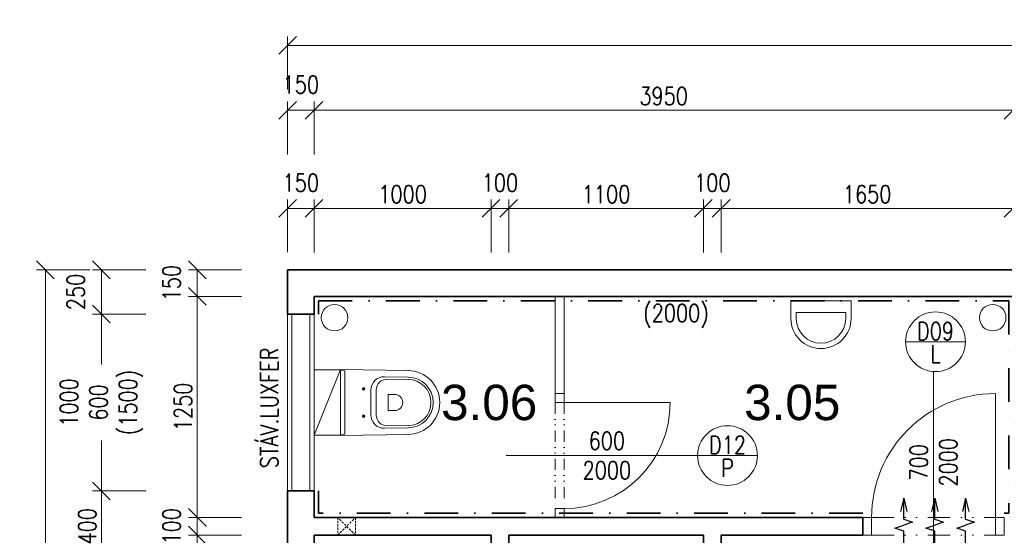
# Model space of a CAD drawing. Header units: millimetres. Extents: x -485339 to 350584, y -1189934 to 0.
# Tile 56 of 178: x -76119 to -70555, y -1111128 to -1108213. Entities that reach past the tile are written whole.
import ezdxf
from ezdxf.enums import TextEntityAlignment as Align

# ---------------------------------------------------------------- set-up
doc = ezdxf.new("R2010")
doc.units = ezdxf.units.MM
doc.header["$LTSCALE"] = 10
for name, pattern in [('DASHDOT', [25.4, 12.7, -6.35, 0, -6.35]), ('DASHED', [19.05, 12.7, -6.35]), ('DĚLICÍ2', [15.875, 6.35, -3.175, 0, -3.175, 0, -3.175])]:
    doc.linetypes.add(name, pattern=pattern)
doc.layers.get('Defpoints').update_dxf_attribs({"color": 201})
for name, color, linetype, lineweight in [('1VZT', 150, 'DASHED', 18), ('1VZT-POTRUBI', 4, 'Continuous', 30), ('N_dveře', 10, 'Continuous', 18), ('N_ker.dlažba', 10, 'DASHDOT', 35), ('N_popis', 10, 'Continuous', 18), ('N_popis_otvory', 10, 'Continuous', 18), ('N_zařiz_předměty', 10, 'Continuous', 18), ('N_čáry_plné', 10, 'Continuous', 18), ('St__otvory_dveře', 40, 'Continuous', 18), ('St_kóty', 132, 'Continuous', 18), ('St_otvory_okna', 40, 'Continuous', 18), ('St_plocha_místnosti', 250, 'Continuous', 18), ('St_zařizovací předměty', 252, 'Continuous', 18), ('St_čáry_obrys', 5, 'Continuous', 35), ('St_čáry_plné', 250, 'Continuous', 18), ('ZTI_ST_kanalda', 234, 'Continuous', 18)]:
    doc.layers.add(name, color=color, linetype=linetype, lineweight=lineweight)
doc.layers.add('1VZT-vytápění', color=150, linetype='Continuous')
doc.styles.add('Andy', font='arial.ttf')
doc.styles.get("Standard").update_dxf_attribs({"font": 'simplex.shx', "width": 0.8})
doc.dimstyles.new('stavebníM50 vnitřní', dxfattribs={"dimtxt": 100, "dimasz": 100, "dimexe": 50, "dimexo": 100, "dimgap": 30, "dimtad": 1, "dimdec": 0, "dimtxsty": 'Standard', "dimblk": 'OBLIQUE', "dimcen": 2.5, "dimclrd": 256, "dimclre": 256, "dimclrt": 256, "dimadec": 0, "dimazin": 0, "dimtfac": 1, "dimtdec": 0, "dimtmove": 2, "dimatfit": 2, "dimldrblk": 'OBLIQUE', "dimfxl": 250, "dimfxlon": 1, "dimlwd": -1, "dimlwe": -1, "dimarcsym": 0})

# ---------------------------------------------------------------- blocks, each defined once
blk = doc.blocks.new('G$C8BC53E9E')
at = {"layer": 'St__otvory_dveře', "color": 0, "ltscale": 2}
for points in [[(50, 0), (0, 0)], [(1250, 0), (650, 0)], [(50, -50), (0, -50)], [(1250, -50), (650, -50)], [(650, -50), (650, -650)]]:
    blk.add_lwpolyline(points, dxfattribs=at)
for points in [[(0, -50), (50, -50), (50, 0), (0, 0)], [(650, -50), (700, -50), (700, 0), (650, 0)]]:
    blk.add_lwpolyline(points, close=True, dxfattribs=at)
at = {"layer": 'St__otvory_dveře', "color": 0, "linetype": 'DĚLICÍ2'}
for points in [[(650, 0), (50, 0)], [(650, -50), (50, -50)]]:
    blk.add_lwpolyline(points, dxfattribs=at)
at = {"layer": 'St__otvory_dveře', "color": 0, "ltscale": 2}
blk.add_arc((650, -50), 600, 180, 270, dxfattribs=at)
blk = doc.blocks.new('G$CB4A84410')
at = {"layer": 'St__otvory_dveře', "ltscale": 2}
for points in [[(100, -50), (100, 0), (0, 0), (0, -50)], [(100.8, -800), (100.8, -750), (0.8, -750), (0.8, -800)]]:
    blk.add_lwpolyline(points, close=True, dxfattribs=at)
at = {"layer": 'St__otvory_dveře', "linetype": 'DĚLICÍ2', "ltscale": 2}
for points in [[(0, -50), (0.8, -750)], [(100, -50), (100.8, -750)]]:
    blk.add_lwpolyline(points, dxfattribs=at)
at = {"layer": 'St__otvory_dveře', "color": 0, "ltscale": 2}
blk.add_lwpolyline([(100.8, -750), (800.8, -750)], dxfattribs=at)
blk.add_arc((100.8, -750), 700, 0, 90, dxfattribs=at)
blk = doc.blocks.new('A$C013A1A01')
at = {"layer": 'St_zařizovací předměty', "color": 0}
for p, q in [((0, 560), (6.8, 176.7)), ((373.6, 560), (0, 560)), ((6.5, 560.1), (6.9, 537)), ((367.1, 560.1), (366.7, 537)), ((373.6, 560), (366.8, 176.7)), ((366.7, 537), (6.9, 537)), ((101.8, 430), (116.8, 430)), ((109.3, 437.5), (109.3, 422.5)), ((186.8, 390), (117.3, 390)), ((186.8, 390), (256.3, 390)), ((271.8, 430), (256.8, 430)), ((264.3, 437.5), (264.3, 422.5)), ((186.8, 358.5), (115.3, 358.5)), ((186.8, 358.5), (258.3, 358.5)), ((41.4, 312.6), (43.8, 177.4)), ((55.3, 298), (56.4, 177.6)), ((141.4, 291.1), (141.4, 254.2)), ((186.8, 292.1), (142.4, 292.1)), ((186.8, 292.1), (231.2, 292.1)), ((232.2, 291.1), (232.2, 254.2)), ((318.3, 298), (317.2, 177.6)), ((332.3, 312.6), (329.8, 177.4))]:
    blk.add_line(p, q, dxfattribs=at)
blk.add_lwpolyline([(1.8, 560), (371.8, 560), (371.8, 710), (1.8, 710)], close=True, dxfattribs=at)
blk.add_lwpolyline([(1.8, 710), (373.6, 560)], dxfattribs=at)
for centre in [(109.3, 430), (264.3, 430)]:
    blk.add_circle(centre, 7.5, dxfattribs=at)
for centre, radius, start, end in [((117.3, 314), 76, 90, 181.0487), ((256.3, 314), 76, 358.9513, 90), ((115.3, 298.5), 60, 90, 180.5216), ((258.3, 298.5), 60, 359.4784, 90), ((142.4, 291.1), 1, 90, 180), ((231.2, 291.1), 1, 0, 90), ((186.8, 254.2), 45.4, 180, 270), ((186.8, 254.2), 45.4, 270, 0), ((186.8, 180), 180, 180, 270), ((186.8, 180), 143, 180, 270), ((186.8, 180), 130.4, 180, 270), ((186.8, 180), 143, 270, 0), ((186.8, 180), 130.4, 270, 0), ((186.8, 180), 180, 270, 0)]:
    blk.add_arc(centre, radius, start, end, dxfattribs=at)
blk = doc.blocks.new('G$CC4854C91')
at = {"layer": 'St_zařizovací předměty', "color": 0, "ltscale": 2}
for points in [[(-170, 100), (-170, 0), (170, 0), (170, 100)], [(-140, 100), (-140, 66.3), (140, 66.3), (140, 100)]]:
    blk.add_lwpolyline(points, dxfattribs=at)
for radius in [170, 140]:
    blk.add_arc((0, 100), radius, 0, 180, dxfattribs=at)
blk = doc.blocks.new('_OBLIQUE')
at = {"color": 0, "linetype": 'ByBlock'}
blk.add_line((-0.5, -0.5), (0.5, 0.5), dxfattribs=at)
blk = doc.blocks.new('*D6380')
at = {"layer": 'Defpoints', "color": 0}
for p in [(-74454.9, -1108724.7), (-74604.9, -1109230.4), (-74454.9, -1109380.4)]:
    blk.add_point(p, dxfattribs=at)
at = {"layer": 'St_kóty'}
for p, q in [((-74604.9, -1108974.7), (-74604.9, -1108674.7)), ((-74454.9, -1108974.7), (-74454.9, -1108674.7)), ((-74604.9, -1108724.7), (-74454.9, -1108724.7))]:
    blk.add_line(p, q, dxfattribs=at)
at = {"layer": 'St_kóty', "linetype": 'ByBlock', "xscale": 100, "yscale": 100, "zscale": 100, "rotation": 180}
blk.add_blockref('_OBLIQUE', (-74604.9, -1108724.7), dxfattribs=at)
at = {"layer": 'St_kóty', "linetype": 'ByBlock', "xscale": 100, "yscale": 100, "zscale": 100}
blk.add_blockref('_OBLIQUE', (-74454.9, -1108724.7), dxfattribs=at)
at = {"layer": 'St_kóty', "insert": (-74529.9, -1108579.7), "char_height": 100, "attachment_point": 5}
blk.add_mtext('150', dxfattribs=at)
blk = doc.blocks.new('*D6381')
at = {"layer": 'Defpoints', "color": 0}
for p in [(-70504.9, -1108724.7), (-74454.9, -1109380.4), (-70504.9, -1109380.4)]:
    blk.add_point(p, dxfattribs=at)
at = {"layer": 'St_kóty'}
for p, q in [((-74454.9, -1108974.7), (-74454.9, -1108674.7)), ((-70504.9, -1108974.7), (-70504.9, -1108674.7)), ((-74454.9, -1108724.7), (-70504.9, -1108724.7))]:
    blk.add_line(p, q, dxfattribs=at)
at = {"layer": 'St_kóty', "linetype": 'ByBlock', "xscale": 100, "yscale": 100, "zscale": 100, "rotation": 180}
blk.add_blockref('_OBLIQUE', (-74454.9, -1108724.7), dxfattribs=at)
at = {"layer": 'St_kóty', "linetype": 'ByBlock', "xscale": 100, "yscale": 100, "zscale": 100}
blk.add_blockref('_OBLIQUE', (-70504.9, -1108724.7), dxfattribs=at)
at = {"layer": 'St_kóty', "insert": (-72479.9, -1108644.7), "char_height": 100, "attachment_point": 5}
blk.add_mtext('3950', dxfattribs=at)
blk = doc.blocks.new('*D6389')
at = {"layer": 'Defpoints', "color": 0}
for p in [(-74604.9, -1109627.2), (-75656.6, -1109877.2), (-74604.9, -1109877.2)]:
    blk.add_point(p, dxfattribs=at)
at = {"layer": 'St_kóty'}
for p, q in [((-75406.6, -1109627.2), (-75706.6, -1109627.2)), ((-75656.6, -1109627.2), (-75656.6, -1109877.2)), ((-75406.6, -1109877.2), (-75706.6, -1109877.2))]:
    blk.add_line(p, q, dxfattribs=at)
at = {"layer": 'St_kóty', "linetype": 'ByBlock', "xscale": 100, "yscale": 100, "zscale": 100}
for p, rotation in [((-75656.6, -1109627.2), 90), ((-75656.6, -1109877.2), 270)]:
    blk.add_blockref('_OBLIQUE', p, dxfattribs=dict(at, rotation=rotation))
at = {"layer": 'St_kóty', "insert": (-75801.6, -1109752.2), "char_height": 100, "attachment_point": 5, "rotation": 90}
blk.add_mtext('250', dxfattribs=at)
blk = doc.blocks.new('*D6390')
at = {"layer": 'Defpoints', "color": 0}
for p in [(-74604.9, -1109877.2), (-75656.6, -1110877.2), (-74604.9, -1110877.2)]:
    blk.add_point(p, dxfattribs=at)
at = {"layer": 'St_kóty'}
for p, q in [((-75406.6, -1109877.2), (-75706.6, -1109877.2)), ((-75656.6, -1109877.2), (-75656.6, -1110162.4)), ((-75656.6, -1110877.2), (-75656.6, -1110592)), ((-75406.6, -1110877.2), (-75706.6, -1110877.2))]:
    blk.add_line(p, q, dxfattribs=at)
at = {"layer": 'St_kóty', "linetype": 'ByBlock', "xscale": 100, "yscale": 100, "zscale": 100}
for p, rotation in [((-75656.6, -1109877.2), 90), ((-75656.6, -1110877.2), 270)]:
    blk.add_blockref('_OBLIQUE', p, dxfattribs=dict(at, rotation=rotation))
at = {"layer": 'St_kóty', "insert": (-75656.6, -1110377.2), "char_height": 100, "attachment_point": 5, "rotation": 90}
blk.add_mtext('1000\\P600\\P(1500)', dxfattribs=at)
blk = doc.blocks.new('*D6391')
at = {"layer": 'Defpoints', "color": 0}
for p in [(-74604.9, -1110877.2), (-75656.6, -1111277.2), (-74604.9, -1111277.2)]:
    blk.add_point(p, dxfattribs=at)
at = {"layer": 'St_kóty'}
for p, q in [((-75406.6, -1110877.2), (-75706.6, -1110877.2)), ((-75656.6, -1110877.2), (-75656.6, -1111277.2)), ((-75406.6, -1111277.2), (-75706.6, -1111277.2))]:
    blk.add_line(p, q, dxfattribs=at)
at = {"layer": 'St_kóty', "linetype": 'ByBlock', "xscale": 100, "yscale": 100, "zscale": 100}
for p, rotation in [((-75656.6, -1110877.2), 90), ((-75656.6, -1111277.2), 270)]:
    blk.add_blockref('_OBLIQUE', p, dxfattribs=dict(at, rotation=rotation))
at = {"layer": 'St_kóty', "insert": (-75736.6, -1111077.2), "char_height": 100, "attachment_point": 5, "rotation": 90}
blk.add_mtext('400', dxfattribs=at)
blk = doc.blocks.new('*D6398')
at = {"layer": 'Defpoints', "color": 0}
for p in [(-74454.9, -1109280.1), (-74604.9, -1109627.2), (-74454.9, -1109777.2)]:
    blk.add_point(p, dxfattribs=at)
at = {"layer": 'St_kóty'}
for p, q in [((-74604.9, -1109527.2), (-74604.9, -1109230.1)), ((-74454.9, -1109530.1), (-74454.9, -1109230.1)), ((-74604.9, -1109280.1), (-74454.9, -1109280.1))]:
    blk.add_line(p, q, dxfattribs=at)
at = {"layer": 'St_kóty', "linetype": 'ByBlock', "xscale": 100, "yscale": 100, "zscale": 100, "rotation": 180}
blk.add_blockref('_OBLIQUE', (-74604.9, -1109280.1), dxfattribs=at)
at = {"layer": 'St_kóty', "linetype": 'ByBlock', "xscale": 100, "yscale": 100, "zscale": 100}
blk.add_blockref('_OBLIQUE', (-74454.9, -1109280.1), dxfattribs=at)
at = {"layer": 'St_kóty', "insert": (-74529.9, -1109135.1), "char_height": 100, "attachment_point": 5}
blk.add_mtext('150', dxfattribs=at)
blk = doc.blocks.new('*D6399')
at = {"layer": 'Defpoints', "color": 0}
for p in [(-73454.9, -1109280.1), (-74454.9, -1109777.2), (-73454.9, -1111127.2)]:
    blk.add_point(p, dxfattribs=at)
at = {"layer": 'St_kóty'}
for p, q in [((-74454.9, -1109530.1), (-74454.9, -1109230.1)), ((-73454.9, -1109530.1), (-73454.9, -1109230.1)), ((-74454.9, -1109280.1), (-73454.9, -1109280.1))]:
    blk.add_line(p, q, dxfattribs=at)
at = {"layer": 'St_kóty', "linetype": 'ByBlock', "xscale": 100, "yscale": 100, "zscale": 100, "rotation": 180}
blk.add_blockref('_OBLIQUE', (-74454.9, -1109280.1), dxfattribs=at)
at = {"layer": 'St_kóty', "linetype": 'ByBlock', "xscale": 100, "yscale": 100, "zscale": 100}
blk.add_blockref('_OBLIQUE', (-73454.9, -1109280.1), dxfattribs=at)
at = {"layer": 'St_kóty', "insert": (-73954.9, -1109200.1), "char_height": 100, "attachment_point": 5}
blk.add_mtext('1000', dxfattribs=at)
blk = doc.blocks.new('*D6400')
at = {"layer": 'Defpoints', "color": 0}
for p in [(-73354.9, -1109280.1), (-73454.9, -1111127.2), (-73354.9, -1111127.2)]:
    blk.add_point(p, dxfattribs=at)
at = {"layer": 'St_kóty'}
for p, q in [((-73454.9, -1109530.1), (-73454.9, -1109230.1)), ((-73354.9, -1109530.1), (-73354.9, -1109230.1)), ((-73454.9, -1109280.1), (-73354.9, -1109280.1))]:
    blk.add_line(p, q, dxfattribs=at)
at = {"layer": 'St_kóty', "linetype": 'ByBlock', "xscale": 100, "yscale": 100, "zscale": 100, "rotation": 180}
blk.add_blockref('_OBLIQUE', (-73454.9, -1109280.1), dxfattribs=at)
at = {"layer": 'St_kóty', "linetype": 'ByBlock', "xscale": 100, "yscale": 100, "zscale": 100}
blk.add_blockref('_OBLIQUE', (-73354.9, -1109280.1), dxfattribs=at)
at = {"layer": 'St_kóty', "insert": (-73404.9, -1109135.1), "char_height": 100, "attachment_point": 5}
blk.add_mtext('100', dxfattribs=at)
blk = doc.blocks.new('*D6401')
at = {"layer": 'Defpoints', "color": 0}
for p in [(-72254.9, -1109280.1), (-73354.9, -1111127.2), (-72254.9, -1111127.2)]:
    blk.add_point(p, dxfattribs=at)
at = {"layer": 'St_kóty'}
for p, q in [((-73354.9, -1109530.1), (-73354.9, -1109230.1)), ((-72254.9, -1109530.1), (-72254.9, -1109230.1)), ((-73354.9, -1109280.1), (-72254.9, -1109280.1))]:
    blk.add_line(p, q, dxfattribs=at)
at = {"layer": 'St_kóty', "linetype": 'ByBlock', "xscale": 100, "yscale": 100, "zscale": 100, "rotation": 180}
blk.add_blockref('_OBLIQUE', (-73354.9, -1109280.1), dxfattribs=at)
at = {"layer": 'St_kóty', "linetype": 'ByBlock', "xscale": 100, "yscale": 100, "zscale": 100}
blk.add_blockref('_OBLIQUE', (-72254.9, -1109280.1), dxfattribs=at)
at = {"layer": 'St_kóty', "insert": (-72804.9, -1109200.1), "char_height": 100, "attachment_point": 5}
blk.add_mtext('1100', dxfattribs=at)
blk = doc.blocks.new('*D6402')
at = {"layer": 'Defpoints', "color": 0}
for p in [(-72154.9, -1109280.1), (-72254.9, -1111127.2), (-72154.9, -1111127.2)]:
    blk.add_point(p, dxfattribs=at)
at = {"layer": 'St_kóty'}
for p, q in [((-72254.9, -1109530.1), (-72254.9, -1109230.1)), ((-72154.9, -1109530.1), (-72154.9, -1109230.1)), ((-72254.9, -1109280.1), (-72154.9, -1109280.1))]:
    blk.add_line(p, q, dxfattribs=at)
at = {"layer": 'St_kóty', "linetype": 'ByBlock', "xscale": 100, "yscale": 100, "zscale": 100, "rotation": 180}
blk.add_blockref('_OBLIQUE', (-72254.9, -1109280.1), dxfattribs=at)
at = {"layer": 'St_kóty', "linetype": 'ByBlock', "xscale": 100, "yscale": 100, "zscale": 100}
blk.add_blockref('_OBLIQUE', (-72154.9, -1109280.1), dxfattribs=at)
at = {"layer": 'St_kóty', "insert": (-72204.9, -1109135.1), "char_height": 100, "attachment_point": 5}
blk.add_mtext('100', dxfattribs=at)
blk = doc.blocks.new('*D6403')
at = {"layer": 'Defpoints', "color": 0}
for p in [(-70504.9, -1109280.1), (-72154.9, -1111127.2), (-70504.9, -1111127.2)]:
    blk.add_point(p, dxfattribs=at)
at = {"layer": 'St_kóty'}
for p, q in [((-72154.9, -1109530.1), (-72154.9, -1109230.1)), ((-70504.9, -1109530.1), (-70504.9, -1109230.1)), ((-72154.9, -1109280.1), (-70504.9, -1109280.1))]:
    blk.add_line(p, q, dxfattribs=at)
at = {"layer": 'St_kóty', "linetype": 'ByBlock', "xscale": 100, "yscale": 100, "zscale": 100, "rotation": 180}
blk.add_blockref('_OBLIQUE', (-72154.9, -1109280.1), dxfattribs=at)
at = {"layer": 'St_kóty', "linetype": 'ByBlock', "xscale": 100, "yscale": 100, "zscale": 100}
blk.add_blockref('_OBLIQUE', (-70504.9, -1109280.1), dxfattribs=at)
at = {"layer": 'St_kóty', "insert": (-71329.9, -1109200.1), "char_height": 100, "attachment_point": 5}
blk.add_mtext('1650', dxfattribs=at)
blk = doc.blocks.new('*D6405')
at = {"layer": 'Defpoints', "color": 0}
for p in [(-70504.9, -1111127.2), (-70954.9, -1111283.7), (-70504.9, -1111530.5)]:
    blk.add_point(p, dxfattribs=at)
at = {"layer": 'St_kóty'}
for p, q in [((-70504.9, -1111280.5), (-70504.9, -1111580.5)), ((-70954.9, -1111383.7), (-70954.9, -1111580.5)), ((-70954.9, -1111530.5), (-70504.9, -1111530.5))]:
    blk.add_line(p, q, dxfattribs=at)
at = {"layer": 'St_kóty', "linetype": 'ByBlock', "xscale": 100, "yscale": 100, "zscale": 100, "rotation": 180}
blk.add_blockref('_OBLIQUE', (-70954.9, -1111530.5), dxfattribs=at)
at = {"layer": 'St_kóty', "linetype": 'ByBlock', "xscale": 100, "yscale": 100, "zscale": 100}
blk.add_blockref('_OBLIQUE', (-70504.9, -1111530.5), dxfattribs=at)
at = {"layer": 'St_kóty', "insert": (-70729.9, -1111450.5), "char_height": 100, "attachment_point": 5}
blk.add_mtext('450', dxfattribs=at)
blk = doc.blocks.new('*D6411')
at = {"layer": 'Defpoints', "color": 0}
for p in [(-74604.9, -1109627.2), (-75115.5, -1109777.2), (-74454.9, -1109777.2)]:
    blk.add_point(p, dxfattribs=at)
at = {"layer": 'St_kóty'}
for p, q in [((-74865.5, -1109627.2), (-75165.5, -1109627.2)), ((-75115.5, -1109627.2), (-75115.5, -1109777.2)), ((-74865.5, -1109777.2), (-75165.5, -1109777.2))]:
    blk.add_line(p, q, dxfattribs=at)
at = {"layer": 'St_kóty', "linetype": 'ByBlock', "xscale": 100, "yscale": 100, "zscale": 100}
for p, rotation in [((-75115.5, -1109627.2), 90), ((-75115.5, -1109777.2), 270)]:
    blk.add_blockref('_OBLIQUE', p, dxfattribs=dict(at, rotation=rotation))
at = {"layer": 'St_kóty', "insert": (-75260.5, -1109702.2), "char_height": 100, "attachment_point": 5, "rotation": 90}
blk.add_mtext('150', dxfattribs=at)
blk = doc.blocks.new('*D6412')
at = {"layer": 'Defpoints', "color": 0}
for p in [(-74454.9, -1109777.2), (-75115.5, -1111027.2), (-74454.9, -1111027.2)]:
    blk.add_point(p, dxfattribs=at)
at = {"layer": 'St_kóty'}
for p, q in [((-74865.5, -1109777.2), (-75165.5, -1109777.2)), ((-75115.5, -1109777.2), (-75115.5, -1111027.2)), ((-74865.5, -1111027.2), (-75165.5, -1111027.2))]:
    blk.add_line(p, q, dxfattribs=at)
at = {"layer": 'St_kóty', "linetype": 'ByBlock', "xscale": 100, "yscale": 100, "zscale": 100}
for p, rotation in [((-75115.5, -1109777.2), 90), ((-75115.5, -1111027.2), 270)]:
    blk.add_blockref('_OBLIQUE', p, dxfattribs=dict(at, rotation=rotation))
at = {"layer": 'St_kóty', "insert": (-75195.5, -1110402.2), "char_height": 100, "attachment_point": 5, "rotation": 90}
blk.add_mtext('1250', dxfattribs=at)
blk = doc.blocks.new('*D6413')
at = {"layer": 'Defpoints', "color": 0}
for p in [(-74454.9, -1111027.2), (-75115.5, -1111127.2), (-74454.9, -1111127.2)]:
    blk.add_point(p, dxfattribs=at)
at = {"layer": 'St_kóty'}
for p, q in [((-74865.5, -1111027.2), (-75165.5, -1111027.2)), ((-75115.5, -1111027.2), (-75115.5, -1111127.2)), ((-74865.5, -1111127.2), (-75165.5, -1111127.2))]:
    blk.add_line(p, q, dxfattribs=at)
at = {"layer": 'St_kóty', "linetype": 'ByBlock', "xscale": 100, "yscale": 100, "zscale": 100}
for p, rotation in [((-75115.5, -1111027.2), 90), ((-75115.5, -1111127.2), 270)]:
    blk.add_blockref('_OBLIQUE', p, dxfattribs=dict(at, rotation=rotation))
at = {"layer": 'St_kóty', "insert": (-75260.5, -1111077.2), "char_height": 100, "attachment_point": 5, "rotation": 90}
blk.add_mtext('100', dxfattribs=at)
blk = doc.blocks.new('*D6414')
at = {"layer": 'Defpoints', "color": 0}
for p in [(-74454.9, -1111127.2), (-75115.5, -1112957.2), (-74454.9, -1112957.2)]:
    blk.add_point(p, dxfattribs=at)
at = {"layer": 'St_kóty'}
for p, q in [((-74865.5, -1111127.2), (-75165.5, -1111127.2)), ((-75115.5, -1111127.2), (-75115.5, -1112957.2)), ((-74865.5, -1112957.2), (-75165.5, -1112957.2))]:
    blk.add_line(p, q, dxfattribs=at)
at = {"layer": 'St_kóty', "linetype": 'ByBlock', "xscale": 100, "yscale": 100, "zscale": 100}
for p, rotation in [((-75115.5, -1111127.2), 90), ((-75115.5, -1112957.2), 270)]:
    blk.add_blockref('_OBLIQUE', p, dxfattribs=dict(at, rotation=rotation))
at = {"layer": 'St_kóty', "insert": (-75195.5, -1112042.2), "char_height": 100, "attachment_point": 5, "rotation": 90}
blk.add_mtext('1830', dxfattribs=at)
blk = doc.blocks.new('*D6418')
at = {"layer": 'Defpoints', "color": 0}
for p in [(-74604.9, -1109627.2), (-75973, -1118607.2), (-74604.9, -1118607.2)]:
    blk.add_point(p, dxfattribs=at)
at = {"layer": 'St_kóty'}
for p, q in [((-75723, -1109627.2), (-76023, -1109627.2)), ((-75973, -1109627.2), (-75973, -1118607.2)), ((-75723, -1118607.2), (-76023, -1118607.2))]:
    blk.add_line(p, q, dxfattribs=at)
at = {"layer": 'St_kóty', "linetype": 'ByBlock', "xscale": 100, "yscale": 100, "zscale": 100}
for p, rotation in [((-75973, -1109627.2), 90), ((-75973, -1118607.2), 270)]:
    blk.add_blockref('_OBLIQUE', p, dxfattribs=dict(at, rotation=rotation))
at = {"layer": 'St_kóty', "insert": (-76053, -1114117.2), "char_height": 100, "attachment_point": 5, "rotation": 90}
blk.add_mtext('8980', dxfattribs=at)
blk = doc.blocks.new('*D6493')
at = {"layer": 'Defpoints', "color": 0}
for p in [(-59724.9, -1108358.6), (-74604.9, -1109627.2), (-59724.9, -1109627.2)]:
    blk.add_point(p, dxfattribs=at)
at = {"layer": 'St_kóty'}
for p, q in [((-74604.9, -1108608.6), (-74604.9, -1108308.6)), ((-59724.9, -1108608.6), (-59724.9, -1108308.6)), ((-74604.9, -1108358.6), (-59724.9, -1108358.6))]:
    blk.add_line(p, q, dxfattribs=at)
at = {"layer": 'St_kóty', "linetype": 'ByBlock', "xscale": 100, "yscale": 100, "zscale": 100, "rotation": 180}
blk.add_blockref('_OBLIQUE', (-74604.9, -1108358.6), dxfattribs=at)
at = {"layer": 'St_kóty', "linetype": 'ByBlock', "xscale": 100, "yscale": 100, "zscale": 100}
blk.add_blockref('_OBLIQUE', (-59724.9, -1108358.6), dxfattribs=at)
at = {"layer": 'St_kóty', "insert": (-67164.9, -1108278.6), "char_height": 100, "attachment_point": 5}
blk.add_mtext('14880', dxfattribs=at)
blk = doc.blocks.new('fegevdfvdfv')
at = {"layer": '1VZT-vytápění'}
for p, q in [((-286977.9, 271465.6), (-286995.9, 271389.6)), ((-286977.9, 271465.6), (-286959.9, 271389.6)), ((-286977.9, 271346.2), (-286977.9, 271465.6)), ((-286803, 271465.6), (-286821, 271389.6)), ((-286803, 271465.6), (-286785, 271389.6)), ((-286803, 271346.2), (-286803, 271465.6)), ((-286628.1, 271465.6), (-286646.1, 271389.6)), ((-286628.1, 271465.6), (-286610, 271389.6)), ((-286628.1, 271346.2), (-286628.1, 271465.6)), ((-286977.9, 271346.2), (-286928.2, 271329.2)), ((-286803, 271346.2), (-286753.3, 271329.2)), ((-286628.1, 271346.2), (-286578.4, 271329.2)), ((-287027.6, 271295.1), (-286977.9, 271312.2)), ((-286977.9, 271278.1), (-287027.6, 271295.1)), ((-286928.2, 271329.2), (-286977.9, 271312.2)), ((-286852.7, 271295.1), (-286803, 271312.2)), ((-286803, 271278.1), (-286852.7, 271295.1)), ((-286753.3, 271329.2), (-286803, 271312.2)), ((-286677.7, 271295.1), (-286628.1, 271312.2)), ((-286628.1, 271278.1), (-286677.7, 271295.1)), ((-286578.4, 271329.2), (-286628.1, 271312.2)), ((-286977.9, 271195.6), (-286977.9, 271278.1)), ((-286803, 271195.6), (-286803, 271278.1)), ((-286628.1, 271195.6), (-286628.1, 271278.1))]:
    blk.add_line(p, q, dxfattribs=at)

msp = doc.modelspace()

# ---------------------------------------------------------------- linework, layer by layer
at = {"layer": '1VZT', "ltscale": 0.1}
msp.add_lwpolyline([(-74221.2, -1111127.2), (-74321.2, -1111027.2), (-74321.2, -1111127.2), (-74221.2, -1111027.2)], close=True, dxfattribs=at)
at = {"layer": 'N_ker.dlažba', "ltscale": 1.5}
for points in [[(-74429.9, -1109877.2), (-74429.9, -1109802.2), (-70529.9, -1109802.2), (-70529.9, -1111002.2), (-70554.9, -1111002.2)], [(-71354.9, -1111002.2), (-74429.9, -1111002.2), (-74429.9, -1110877.2)]]:
    msp.add_lwpolyline(points, dxfattribs=at)
at = {"layer": 'N_popis_otvory'}
for points in [[(-70954.9, -1111283.7), (-70954.9, -1110202.4)], [(-73369.3, -1110677.2), (-72288, -1110677.2)]]:
    msp.add_lwpolyline(points, dxfattribs=at)
for centre in [(-70943.8, -1110033.8), (-72119, -1110677.2)]:
    msp.add_circle(centre, 169, dxfattribs=at)
at = {"layer": 'N_čáry_plné'}
for points in [[(-71112.8, -1110033.8), (-70774.8, -1110033.8)], [(-72288, -1110677.2), (-71950, -1110677.2)]]:
    msp.add_lwpolyline(points, dxfattribs=at)
at = {"layer": 'St__otvory_dveře', "ltscale": 2}
msp.add_lwpolyline([(-73042.9, -1110977.2), (-73042.9, -1111027.2)], dxfattribs=at)
msp.add_lwpolyline([(-73042.9, -1111027.2), (-73042.9, -1111027.2), (-73092.9, -1111027.2), (-73092.9, -1111027.2)], close=True, dxfattribs=at)
msp.add_lwpolyline([(-73042.9, -1111027.2), (-73042.9, -1111027.2), (-73092.9, -1111027.2), (-73092.9, -1111027.2)], close=True, dxfattribs=at)
at = {"layer": 'St_otvory_okna', "ltscale": 2}
for points in [[(-74579.9, -1110877.2), (-74579.9, -1109877.2)], [(-74479.9, -1110877.2), (-74479.9, -1109877.2)]]:
    msp.add_lwpolyline(points, dxfattribs=at)
at = {"layer": 'St_čáry_obrys', "ltscale": 2}
for points in [[(-74604.9, -1109627.2), (-74604.9, -1109877.2)], [(-59774.9, -1109627.2), (-74604.9, -1109627.2)], [(-74454.9, -1109777.2), (-74454.9, -1109877.2)], [(-70504.9, -1109777.2), (-74454.9, -1109777.2)], [(-74454.9, -1109877.2), (-74604.9, -1109877.2)], [(-74604.9, -1110877.2), (-74604.9, -1111277.2)], [(-74454.9, -1110877.2), (-74604.9, -1110877.2)], [(-74454.9, -1110877.2), (-74454.9, -1111027.2)], [(-71354.9, -1111027.2), (-74454.9, -1111027.2)], [(-71354.9, -1111127.2), (-71354.9, -1111027.2)], [(-74454.9, -1111127.2), (-74454.9, -1111277.2)], [(-73454.9, -1111127.2), (-74454.9, -1111127.2)], [(-73454.9, -1111127.2), (-73454.9, -1112107.2)], [(-73354.9, -1111127.2), (-73354.9, -1112107.2)], [(-72254.9, -1111127.2), (-73354.9, -1111127.2)], [(-72254.9, -1111127.2), (-72254.9, -1112957.2)], [(-72154.9, -1111127.2), (-72154.9, -1112957.2)], [(-71354.9, -1111127.2), (-72154.9, -1111127.2)]]:
    msp.add_lwpolyline(points, dxfattribs=at)
at = {"layer": 'St_čáry_plné', "ltscale": 2}
for points in [[(-74604.9, -1110877.2), (-74604.9, -1109877.2)], [(-74454.9, -1109877.2), (-74454.9, -1110877.2)]]:
    msp.add_lwpolyline(points, dxfattribs=at)
at = {"layer": 'ZTI_ST_kanalda', "ltscale": 2}
for centre in [(-74339.2, -1109897.6), (-70620.5, -1109897.6)]:
    msp.add_circle(centre, 75, dxfattribs=at)

# ---------------------------------------------------------------- block references
at = {"layer": '1VZT-POTRUBI'}
msp.add_blockref('fegevdfvdfv', (215854.7, -1382383.2), dxfattribs=at)
at = {"layer": 'N_dveře', "ltscale": 2, "rotation": 90}
for name, p in [('G$C8BC53E9E', (-73092.9, -1111027.2)), ('G$CB4A84410', (-71354.9, -1111127.2))]:
    msp.add_blockref(name, p, dxfattribs=at)
at = {"layer": 'N_zařiz_předměty', "rotation": 180}
msp.add_blockref('G$CC4854C91', (-71591, -1109802.2), dxfattribs=at)
at = {"layer": 'N_zařiz_předměty', "ltscale": 0.5, "rotation": 90}
msp.add_blockref('A$C013A1A01', (-73744.9, -1110564), dxfattribs=at)

# ---------------------------------------------------------------- texts
at = {"layer": 'N_popis', "width": 0.8}
msp.add_text('(2000)', height=100, dxfattribs=at).set_placement((-72595.1, -1109921.5))
at = {"layer": 'N_popis_otvory', "width": 0.8}
for s, p in [('D09', (-70943.8, -1109973.9)), ('L', (-70943.8, -1110103.6)), ('D12', (-72119, -1110617.3)), ('P', (-72119, -1110747.1))]:
    msp.add_text(s, height=100, dxfattribs=at).set_placement(p, align=Align.MIDDLE_CENTER)
at = {"layer": 'N_popis_otvory', "insert": (-72800.8, -1110677.2), "char_height": 100, "width": 1342.526, "attachment_point": 5}
msp.add_mtext('600\\P2000', dxfattribs=at)
at = {"layer": 'N_popis_otvory', "insert": (-70954.9, -1110715.3), "char_height": 100, "width": 1342.526, "attachment_point": 5, "rotation": 90}
msp.add_mtext('700\\P2000', dxfattribs=at)
at = {"layer": 'St_otvory_okna', "lineweight": 18, "width": 0.8}
msp.add_text('STÁV.LUXFER', height=100, rotation=90, dxfattribs=at).set_placement((-74658.8, -1110749.2))
at = {"layer": 'St_plocha_místnosti', "ltscale": 2, "style": 'Andy'}
for s, p in [('3.06', (-73737.5, -1110476.9)), ('3.05', (-72025.1, -1110476.9))]:
    msp.add_text(s, height=200, dxfattribs=at).set_placement(p)

# ---------------------------------------------------------------- dimensions: what is measured, and where the dimension line sits
at = {"layer": 'St_kóty'}
for base, p1, p2, picture, middle in [((-59724.9, -1108358.6), (-74604.9, -1109627.2), (-59724.9, -1109627.2), '*D6493', (-67164.9, -1108278.6)), ((-74454.9, -1108724.7), (-74604.9, -1109230.4), (-74454.9, -1109380.4), '*D6380', (-74529.9, -1108579.7)), ((-70504.9, -1108724.7), (-74454.9, -1109380.4), (-70504.9, -1109380.4), '*D6381', (-72479.9, -1108644.7)), ((-74454.9, -1109280.1), (-74604.9, -1109627.2), (-74454.9, -1109777.2), '*D6398', (-74529.9, -1109135.1)), ((-73354.9, -1109280.1), (-73454.9, -1111127.2), (-73354.9, -1111127.2), '*D6400', (-73404.9, -1109135.1)), ((-72154.9, -1109280.1), (-72254.9, -1111127.2), (-72154.9, -1111127.2), '*D6402', (-72204.9, -1109135.1)), ((-73454.9, -1109280.1), (-74454.9, -1109777.2), (-73454.9, -1111127.2), '*D6399', (-73954.9, -1109200.1)), ((-72254.9, -1109280.1), (-73354.9, -1111127.2), (-72254.9, -1111127.2), '*D6401', (-72804.9, -1109200.1)), ((-70504.9, -1109280.1), (-72154.9, -1111127.2), (-70504.9, -1111127.2), '*D6403', (-71329.9, -1109200.1)), ((-70504.9, -1111530.5), (-70954.9, -1111283.7), (-70504.9, -1111127.2), '*D6405', (-70729.9, -1111450.5))]:
    dim = msp.add_linear_dim(base=base, p1=p1, p2=p2, dimstyle='stavebníM50 vnitřní', dxfattribs=at)
    dim.commit()
    dim.dimension.update_dxf_attribs({"geometry": picture, "text_midpoint": middle})
for base, p1, p2, picture, middle in [((-75973, -1118607.2), (-74604.9, -1109627.2), (-74604.9, -1118607.2), '*D6418', (-76053, -1114117.2)), ((-75656.6, -1109877.2), (-74604.9, -1109627.2), (-74604.9, -1109877.2), '*D6389', (-75801.6, -1109752.2)), ((-75115.5, -1109777.2), (-74604.9, -1109627.2), (-74454.9, -1109777.2), '*D6411', (-75260.5, -1109702.2)), ((-75115.5, -1111027.2), (-74454.9, -1109777.2), (-74454.9, -1111027.2), '*D6412', (-75195.5, -1110402.2)), ((-75656.6, -1111277.2), (-74604.9, -1110877.2), (-74604.9, -1111277.2), '*D6391', (-75736.6, -1111077.2)), ((-75115.5, -1111127.2), (-74454.9, -1111027.2), (-74454.9, -1111127.2), '*D6413', (-75260.5, -1111077.2)), ((-75115.5, -1112957.2), (-74454.9, -1111127.2), (-74454.9, -1112957.2), '*D6414', (-75195.5, -1112042.2))]:
    dim = msp.add_linear_dim(base=base, p1=p1, p2=p2, angle=90, dimstyle='stavebníM50 vnitřní', dxfattribs=at)
    dim.commit()
    dim.dimension.update_dxf_attribs({"geometry": picture, "text_midpoint": middle})
dim = msp.add_linear_dim(base=(-75656.6, -1110877.2), p1=(-74604.9, -1109877.2), p2=(-74604.9, -1110877.2), angle=90, text='<>\\P600\\P(1500)', dimstyle='stavebníM50 vnitřní', override={"dimtxsty": 'Standard'}, dxfattribs=at)
dim.commit()
dim.dimension.update_dxf_attribs({"geometry": '*D6390', "text_midpoint": (-75656.6, -1110377.2), "dimtype": 160})

doc.saveas('drawing.dxf')
